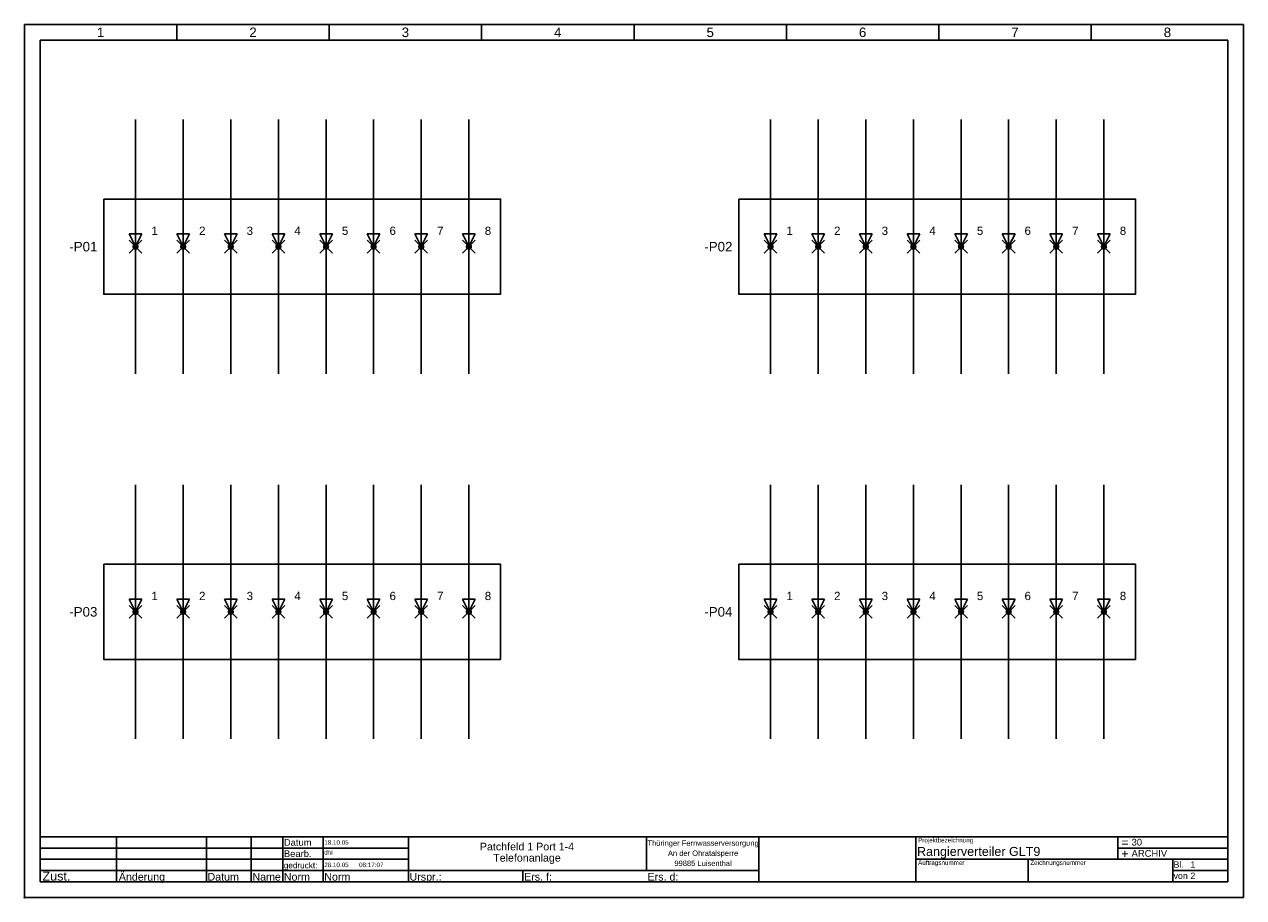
# Model space of a CAD drawing. Extents: x 0 to 384, y 0 to 275.
import ezdxf
from ezdxf.enums import TextEntityAlignment as Align

# ---------------------------------------------------------------- set-up
doc = ezdxf.new("R2010")
doc.units = 0
doc.header["$LTSCALE"] = 25
doc.layers.get('0').update_dxf_attribs({"linetype": 'CONTINUOUS'})
for name, color, linetype in [('ECS_LEV_LINE', 7, 'CONTINUOUS'), ('ECS_LEV_PG_FRAME', 7, 'CONTINUOUS'), ('ECS_LEV_PG_LADDER', 7, 'CONTINUOUS'), ('ECS_LEV_PH_DATA', 7, 'CONTINUOUS'), ('ECS_LEV_PH_EED', 7, 'CONTINUOUS'), ('ECS_LEV_SYM', 7, 'CONTINUOUS'), ('ECS_LEV_SYM_CPOINT', 7, 'CONTINUOUS'), ('ECS_LEV_SYM_DEVID', 7, 'CONTINUOUS'), ('ECS_LEV_SYM_GEO_SCM', 7, 'CONTINUOUS'), ('ECS_LEV_SYM_M_CP', 3, 'CONTINUOUS'), ('ECS_LEV_SYM_M_PN', 1, 'CONTINUOUS'), ('ECS_LEV_SYM_M_RP', 1, 'CONTINUOUS')]:
    doc.layers.add(name, color=color, linetype=linetype)
doc.styles.add('Arial', font='ARIAL.TTF', dxfattribs={"oblique": 0.017453})
doc.styles.add('ROMANS', font='ROMANS.SHX', dxfattribs={"oblique": 0.017453, "height": 1})
doc.styles.get("Standard").update_dxf_attribs({"font": 'romans.shx'})

# ---------------------------------------------------------------- blocks, each defined once
blk = doc.blocks.new('__TEXT_')
blk = doc.blocks.new('__PHTEXT_')
blk = doc.blocks.new('BOX')
at = {"layer": 'ECS_LEV_SYM_GEO_SCM', "color": 0, "linetype": 'ByBlock'}
blk.add_lwpolyline([(0, 0), (1, 0), (1, -1), (0, -1)], close=True, dxfattribs=at)
blk = doc.blocks.new('SIEC_CP')
at = {"layer": 'ECS_LEV_SYM_GEO_SCM', "color": 0, "linetype": 'Continuous', "const_width": 1}
blk.add_lwpolyline([(-0.5, 0, 1), (0.5, 0, 1)], format="xyb", close=True, dxfattribs=at)
at = {"layer": 'ECS_LEV_SYM_M_CP', "color": 3, "linetype": 'Continuous'}
for p, q in [((-2, 2), (2, -2)), ((-2, -2), (2, 2))]:
    blk.add_line(p, q, dxfattribs=at)
at = {"layer": 'ECS_LEV_SYM_M_RP', "linetype": 'Continuous'}
for p, q in [((-2, 4), (2, 4)), ((0, 0), (-2, 4)), ((0, 0), (2, 4))]:
    blk.add_line(p, q, dxfattribs=at)
at = {"layer": 'ECS_LEV_SYM_CPOINT', "linetype": 'Continuous', "style": 'ROMANS'}
blk.add_attdef('ECS_T_CPOINT_001', text='', height=2.6, dxfattribs=at).set_placement((0, 0), align=Align.MIDDLE_CENTER)
at = {"layer": 'ECS_LEV_SYM_DEVID', "linetype": 'Continuous'}
for tag in ['ECS_T_DEVID_3', 'ECS_T_DEVID_2', 'ECS_T_DEVID_1']:
    blk.add_attdef(tag, (0, 0), '', height=1, dxfattribs=at)
at = {"layer": 'ECS_LEV_SYM_M_PN', "linetype": 'Continuous'}
blk.add_attdef('ECS_T_PARTNO', (0, 0), '', height=1, dxfattribs=at)

msp = doc.modelspace()

# ---------------------------------------------------------------- linework, layer by layer
msp.add_point((0.02434, 0.02432))
at = {"layer": 'ECS_LEV_LINE', "color": 7, "linetype": 'Continuous'}
for p, q in [((35, 205), (35, 245)), ((50, 205), (50, 245)), ((65, 205), (65, 245)), ((80, 205), (80, 245)), ((95, 205), (95, 245)), ((110, 205), (110, 245)), ((125, 205), (125, 245)), ((140, 205), (140, 245)), ((235, 205), (235, 245)), ((250, 205), (250, 245)), ((265, 205), (265, 245)), ((280, 205), (280, 245)), ((295, 205), (295, 245)), ((310, 205), (310, 245)), ((325, 205), (325, 245)), ((340, 205), (340, 245)), ((35, 165), (35, 205)), ((50, 165), (50, 205)), ((65, 165), (65, 205)), ((80, 165), (80, 205)), ((95, 165), (95, 205)), ((110, 165), (110, 205)), ((125, 165), (125, 205)), ((140, 165), (140, 205)), ((235, 165), (235, 205)), ((250, 165), (250, 205)), ((265, 165), (265, 205)), ((280, 165), (280, 205)), ((295, 165), (295, 205)), ((310, 165), (310, 205)), ((325, 165), (325, 205)), ((340, 165), (340, 205)), ((35, 90), (35, 130)), ((50, 90), (50, 130)), ((65, 90), (65, 130)), ((80, 90), (80, 130)), ((95, 90), (95, 130)), ((110, 90), (110, 130)), ((125, 90), (125, 130)), ((140, 90), (140, 130)), ((235, 90), (235, 130)), ((250, 90), (250, 130)), ((265, 90), (265, 130)), ((280, 90), (280, 130)), ((295, 90), (295, 130)), ((310, 90), (310, 130)), ((325, 90), (325, 130)), ((340, 90), (340, 130)), ((35, 50), (35, 90)), ((50, 50), (50, 90)), ((65, 50), (65, 90)), ((80, 50), (80, 90)), ((95, 50), (95, 90)), ((110, 50), (110, 90)), ((125, 50), (125, 90)), ((140, 50), (140, 90)), ((235, 50), (235, 90)), ((250, 50), (250, 90)), ((265, 50), (265, 90)), ((280, 50), (280, 90)), ((295, 50), (295, 90)), ((310, 50), (310, 90)), ((325, 50), (325, 90)), ((340, 50), (340, 90))]:
    msp.add_line(p, q, dxfattribs=at)
at = {"layer": 'ECS_LEV_PG_FRAME', "color": 7, "linetype": 'Continuous'}
for p, q in [((384, 275), (0, 275)), ((0, 275), (0, 0)), ((384, 0), (384, 275)), ((0, 0), (384, 0))]:
    msp.add_line(p, q, dxfattribs=at)
at = {"layer": 'ECS_LEV_PG_LADDER', "color": 7}
for p, q in [((48, 270), (48, 275)), ((96, 270), (96, 275)), ((144, 270), (144, 275)), ((192, 270), (192, 275)), ((240, 270), (240, 275)), ((288, 270), (288, 275)), ((336, 270), (336, 275))]:
    msp.add_line(p, q, dxfattribs=at)
at = {"layer": 'ECS_LEV_PH_DATA', "color": 7}
for p, q in [((5, 5), (5, 270)), ((5, 270), (379, 270)), ((379, 5), (379, 270)), ((5, 19.142), (29.0414, 19.142)), ((5, 15.6065), (29.0414, 15.6065)), ((29.0414, 5), (29.0414, 19.142)), ((29.0414, 19.142), (344.408, 19.142)), ((29.0414, 13.4852), (29.0414, 16.3136)), ((29.0414, 12.071), (29.0414, 15.6065)), ((29.0414, 15.6065), (120.9644, 15.6065)), ((57.3254, 8.5355), (57.3254, 19.142)), ((71.4674, 8.5355), (71.4674, 19.142)), ((81.3668, 8.5355), (81.3668, 19.142)), ((94.0946, 8.5355), (94.0946, 19.142)), ((120.9644, 8.5355), (120.9644, 19.142)), ((120.9644, 12.071), (120.9644, 15.6065)), ((195.917, 8.5355), (195.917, 19.142)), ((231.272, 8.5355), (231.272, 19.142)), ((280.769, 12.071), (280.769, 19.142)), ((344.408, 12.071), (344.408, 19.142)), ((344.408, 19.142), (379, 19.142)), ((344.408, 15.6065), (379, 15.6065)), ((5, 10.6568), (5, 13.4852)), ((5, 8.5355), (5, 12.071)), ((5, 12.071), (29.0414, 12.071)), ((29.0414, 12.071), (120.9644, 12.071)), ((280.769, 12.071), (316.124, 12.071)), ((280.769, 5), (280.769, 12.071)), ((316.124, 5), (316.124, 12.071)), ((316.124, 12.071), (379, 12.071)), ((361.704, 5), (361.704, 12.071)), ((5, 8.5355), (29.0414, 8.5355)), ((29.0414, 8.5355), (57.3254, 8.5355)), ((57.3254, 5), (57.3254, 8.5355)), ((57.3254, 8.5355), (71.4674, 8.5355)), ((71.4674, 5), (71.4674, 8.5355)), ((71.4674, 8.5355), (81.3668, 8.5355)), ((81.3668, 5), (81.3668, 8.5355)), ((81.3668, 8.5355), (94.0946, 8.5355)), ((94.0946, 5), (94.0946, 8.5355)), ((94.0946, 8.5355), (120.9644, 8.5355)), ((120.9644, 5), (120.9644, 8.5355)), ((120.9644, 8.5355), (157.0265, 8.5355)), ((157.0265, 5), (157.0265, 8.5355)), ((157.0265, 8.5355), (231.272, 8.5355)), ((231.272, 5), (231.272, 8.5355)), ((361.704, 8.5355), (379, 8.5355)), ((5, 5), (29.0414, 5)), ((5, 5), (379, 5)), ((57.3254, 5), (71.4674, 5)), ((81.3668, 5), (94.0946, 5)), ((120.9644, 5), (157.0265, 5)), ((231.272, 5), (280.769, 5))]:
    msp.add_line(p, q, dxfattribs=at)
at = {"layer": 'ECS_LEV_PH_EED', "linetype": 'Continuous'}
msp.add_point((0, 0), dxfattribs=at)
at = {"layer": 'ECS_LEV_SYM_M_CP', "linetype": 'Continuous'}
for p, q in [((33, 203), (37, 207)), ((33, 207), (37, 203)), ((48, 203), (52, 207)), ((48, 207), (52, 203)), ((63, 203), (67, 207)), ((63, 207), (67, 203)), ((78, 203), (82, 207)), ((78, 207), (82, 203)), ((93, 203), (97, 207)), ((93, 207), (97, 203)), ((108, 203), (112, 207)), ((108, 207), (112, 203)), ((123, 203), (127, 207)), ((123, 207), (127, 203)), ((138, 203), (142, 207)), ((138, 207), (142, 203)), ((233, 203), (237, 207)), ((233, 207), (237, 203)), ((248, 203), (252, 207)), ((248, 207), (252, 203)), ((263, 203), (267, 207)), ((263, 207), (267, 203)), ((278, 203), (282, 207)), ((278, 207), (282, 203)), ((293, 203), (297, 207)), ((293, 207), (297, 203)), ((308, 203), (312, 207)), ((308, 207), (312, 203)), ((323, 203), (327, 207)), ((323, 207), (327, 203)), ((338, 203), (342, 207)), ((338, 207), (342, 203)), ((33, 88), (37, 92)), ((33, 92), (37, 88)), ((48, 88), (52, 92)), ((48, 92), (52, 88)), ((63, 88), (67, 92)), ((63, 92), (67, 88)), ((78, 88), (82, 92)), ((78, 92), (82, 88)), ((93, 88), (97, 92)), ((93, 92), (97, 88)), ((108, 88), (112, 92)), ((108, 92), (112, 88)), ((123, 88), (127, 92)), ((123, 92), (127, 88)), ((138, 88), (142, 92)), ((138, 92), (142, 88)), ((233, 88), (237, 92)), ((233, 92), (237, 88)), ((248, 88), (252, 92)), ((248, 92), (252, 88)), ((263, 88), (267, 92)), ((263, 92), (267, 88)), ((278, 88), (282, 92)), ((278, 92), (282, 88)), ((293, 88), (297, 92)), ((293, 92), (297, 88)), ((308, 88), (312, 92)), ((308, 92), (312, 88)), ((323, 88), (327, 92)), ((323, 92), (327, 88)), ((338, 88), (342, 92)), ((338, 92), (342, 88))]:
    msp.add_line(p, q, dxfattribs=at)

# ---------------------------------------------------------------- block references
at = {"layer": 'ECS_LEV_PG_LADDER', "color": 7, "linetype": 'Continuous'}
ref = msp.add_blockref('__TEXT_', (0, 0), dxfattribs=at)
ref.add_attrib('?', '1', dxfattribs={"color": 7, "height": 3, "style": 'Arial'}).set_placement((24, 272.5), align=Align.MIDDLE_CENTER)
ref = msp.add_blockref('__TEXT_', (0, 0), dxfattribs=at)
ref.add_attrib('?', '2', dxfattribs={"color": 7, "height": 3, "style": 'Arial'}).set_placement((72, 272.5), align=Align.MIDDLE_CENTER)
ref = msp.add_blockref('__TEXT_', (0, 0), dxfattribs=at)
ref.add_attrib('?', '3', dxfattribs={"color": 7, "height": 3, "style": 'Arial'}).set_placement((120, 272.5), align=Align.MIDDLE_CENTER)
ref = msp.add_blockref('__TEXT_', (0, 0), dxfattribs=at)
ref.add_attrib('?', '4', dxfattribs={"color": 7, "height": 3, "style": 'Arial'}).set_placement((168, 272.5), align=Align.MIDDLE_CENTER)
ref = msp.add_blockref('__TEXT_', (0, 0), dxfattribs=at)
ref.add_attrib('?', '5', dxfattribs={"color": 7, "height": 3, "style": 'Arial'}).set_placement((216, 272.5), align=Align.MIDDLE_CENTER)
ref = msp.add_blockref('__TEXT_', (0, 0), dxfattribs=at)
ref.add_attrib('?', '6', dxfattribs={"color": 7, "height": 3, "style": 'Arial'}).set_placement((264, 272.5), align=Align.MIDDLE_CENTER)
ref = msp.add_blockref('__TEXT_', (0, 0), dxfattribs=at)
ref.add_attrib('?', '7', dxfattribs={"color": 7, "height": 3, "style": 'Arial'}).set_placement((312, 272.5), align=Align.MIDDLE_CENTER)
ref = msp.add_blockref('__TEXT_', (0, 0), dxfattribs=at)
ref.add_attrib('?', '8', dxfattribs={"color": 7, "height": 3, "style": 'Arial'}).set_placement((360, 272.5), align=Align.MIDDLE_CENTER)
at = {"layer": 'ECS_LEV_PH_DATA', "color": 7, "linetype": 'Continuous'}
ref = msp.add_blockref('__TEXT_', (0, 0), dxfattribs=dict(at, xscale=1.4142, yscale=1.4142, zscale=1.4142))
ref.add_attrib('ECS_T_TEXT_0.0', 'Datum', (81.72035, 16.3136), dxfattribs={"color": 7, "height": 2.1213, "style": 'Arial'})
ref = msp.add_blockref('__PHTEXT_', (0, 0), dxfattribs=at)
ref.add_attrib('?pgdescr02_0.0', '18.10.05', (94.4481, 16.6671), dxfattribs={"color": 7, "height": 1.4142, "style": 'Arial'})
ref = msp.add_blockref('__PHTEXT_', (0, 0), dxfattribs=at)
ref.add_attrib('?pgdescr01_0.0', 'Patchfeld 1 Port 1-4', dxfattribs={"color": 7, "linetype": 'Continuous', "height": 2.40414, "style": 'Arial'}).set_placement((158.2936, 16.0818), align=Align.MIDDLE_CENTER)
ref = msp.add_blockref('__PHTEXT_', (0, 0), dxfattribs=at)
ref.add_attrib('?addr01_0.0', 'Thüringer Fernwasserversorgung', dxfattribs={"color": 7, "height": 1.69704, "style": 'Arial'}).set_placement((213.7561, 17.1692), align=Align.MIDDLE_CENTER)
ref = msp.add_blockref('__PHTEXT_', (0, 0), dxfattribs=at)
ref.add_attrib('?title01_0.0', 'Rangierverteiler GLT9', (281.1225, 13.1316), dxfattribs={"color": 7, "height": 2.8284, "style": 'Arial'})
ref = msp.add_blockref('__TEXT_', (0, 0), dxfattribs=dict(at, xscale=1.4142, yscale=1.4142, zscale=1.4142))
ref.add_attrib('ECS_T_TEXT_0.0', 'Projektbezeichnung', (281.4761, 17.37425), dxfattribs={"color": 7, "height": 1.4142, "style": 'Arial'})
ref = msp.add_blockref('__TEXT_', (0, 0), dxfattribs=dict(at, xscale=1.4142, yscale=1.4142, zscale=1.4142))
ref.add_attrib('ECS_T_TEXT_0.0', '=', (345.46865, 15.96005), dxfattribs={"color": 7, "height": 2.8284, "style": 'Arial'})
ref = msp.add_blockref('__PHTEXT_', (0, 0), dxfattribs=at)
ref.add_attrib('?install_0.0', '30', (348.7223, 16.3917), dxfattribs={"color": 7, "linetype": 'Continuous', "height": 2.1213, "style": 'Arial'})
ref = msp.add_blockref('__TEXT_', (0, 0), dxfattribs=dict(at, xscale=1.4142, yscale=1.4142, zscale=1.4142))
ref.add_attrib('ECS_T_TEXT_0.0', 'Bearb.', (81.72035, 12.7781), dxfattribs={"color": 7, "height": 2.1213, "style": 'Arial'})
ref = msp.add_blockref('__PHTEXT_', (0, 0), dxfattribs=at)
ref.add_attrib('?pgdescr04_0.0', 'dhi', (94.4481, 13.4852), dxfattribs={"color": 7, "height": 1.4142, "style": 'Arial'})
ref = msp.add_blockref('__PHTEXT_', (0, 0), dxfattribs=at)
ref.add_attrib('?pgdescr18_0.0', 'Telefonanlage', dxfattribs={"color": 7, "height": 2.40414, "style": 'Arial'}).set_placement((158.2936, 12.5463), align=Align.MIDDLE_CENTER)
ref = msp.add_blockref('__PHTEXT_', (0, 0), dxfattribs=at)
ref.add_attrib('?addr02_0.0', 'An der Ohratalsperre', dxfattribs={"color": 7, "height": 1.69704, "style": 'Arial'}).set_placement((213.7561, 13.9872), align=Align.MIDDLE_CENTER)
ref = msp.add_blockref('__PHTEXT_', (0, 0), dxfattribs=at)
ref.add_attrib('?addr03_0.0', '99885 Luisenthal', dxfattribs={"color": 7, "height": 1.69704, "style": 'Arial'}).set_placement((213.7561, 10.8053), align=Align.MIDDLE_CENTER)
ref = msp.add_blockref('__TEXT_', (0, 0), dxfattribs=dict(at, xscale=1.4142, yscale=1.4142, zscale=1.4142))
ref.add_attrib('ECS_T_TEXT_0.0', 'Auftragsnummer', (281.4761, 10.30325), dxfattribs={"color": 7, "height": 1.4142, "style": 'Arial'})
ref = msp.add_blockref('__TEXT_', (0, 0), dxfattribs=dict(at, xscale=1.4142, yscale=1.4142, zscale=1.4142))
ref.add_attrib('ECS_T_TEXT_0.0', 'Zeichnungsnummer', (316.8311, 10.30325), dxfattribs={"color": 7, "height": 1.4142, "style": 'Arial'})
ref = msp.add_blockref('__TEXT_', (0, 0), dxfattribs=dict(at, xscale=1.4142, yscale=1.4142, zscale=1.4142))
ref.add_attrib('ECS_T_TEXT_0.0', '+', (345.46865, 12.42455), dxfattribs={"color": 7, "height": 2.8284, "style": 'Arial'})
ref = msp.add_blockref('__PHTEXT_', (0, 0), dxfattribs=at)
ref.add_attrib('?location_0.0', 'ARCHIV', (348.7223, 12.8562), dxfattribs={"color": 7, "height": 2.1213, "style": 'Arial'})
ref = msp.add_blockref('__TEXT_', (0, 0), dxfattribs=at)
ref.add_attrib('ECS_T_TEXT_0.0', 'Bl.', (361.9249, 9.39894), dxfattribs={"color": 7, "height": 2, "style": 'Arial'})
ref = msp.add_blockref('__TEXT_', (0, 0), dxfattribs=dict(at, xscale=1.4142, yscale=1.4142, zscale=1.4142))
ref.add_attrib('ECS_T_TEXT_0.0', 'Zust.', (5.7071, 5.35355), dxfattribs={"color": 7, "height": 2.8284, "style": 'Arial'})
ref = msp.add_blockref('__TEXT_', (0, 0), dxfattribs=dict(at, xscale=1.4142, yscale=1.4142, zscale=1.4142))
ref.add_attrib('ECS_T_TEXT_0.0', 'Änderung', (29.7485, 5.35355), dxfattribs={"color": 7, "height": 2.40414, "style": 'Arial'})
ref = msp.add_blockref('__TEXT_', (0, 0), dxfattribs=dict(at, xscale=1.4142, yscale=1.4142, zscale=1.4142))
ref.add_attrib('ECS_T_TEXT_0.0', 'Datum', (57.67895, 5.35355), dxfattribs={"color": 7, "height": 2.40414, "style": 'Arial'})
ref = msp.add_blockref('__TEXT_', (0, 0), dxfattribs=dict(at, xscale=1.4142, yscale=1.4142, zscale=1.4142))
ref.add_attrib('ECS_T_TEXT_0.0', 'Name', (71.82095, 5.35355), dxfattribs={"color": 7, "height": 2.40414, "style": 'Arial'})
ref = msp.add_blockref('__TEXT_', (0, 0), dxfattribs=dict(at, xscale=1.4142, yscale=1.4142, zscale=1.4142))
ref.add_attrib('ECS_T_TEXT_0.0', 'gedruckt:', (81.72035, 9.2426), dxfattribs={"color": 7, "height": 1.83846, "style": 'Arial'})
ref = msp.add_blockref('__TEXT_', (0, 0), dxfattribs=dict(at, xscale=1.4142, yscale=1.4142, zscale=1.4142))
ref.add_attrib('ECS_T_TEXT_0.0', 'Norm', (81.72035, 5.35355), dxfattribs={"color": 7, "height": 2.40414, "style": 'Arial'})
ref = msp.add_blockref('__PHTEXT_', (0, 0), dxfattribs=at)
ref.add_attrib('?plotdate_0.0', '28.10.05', (94.4481, 9.5961), dxfattribs={"color": 7, "linetype": 'Continuous', "height": 1.4142, "style": 'Arial'})
ref = msp.add_blockref('__TEXT_', (0, 0), dxfattribs=dict(at, xscale=1.4142, yscale=1.4142, zscale=1.4142))
ref.add_attrib('ECS_T_TEXT_0.0', 'Norm', (94.44815, 5.35355), dxfattribs={"color": 7, "height": 2.40414, "style": 'Arial'})
ref = msp.add_blockref('__PHTEXT_', (0, 0), dxfattribs=at)
ref.add_attrib('?plottime_0.0', '08:17:07', (105.4082, 9.5961), dxfattribs={"color": 7, "linetype": 'Continuous', "height": 1.4142, "style": 'Arial'})
ref = msp.add_blockref('__TEXT_', (0, 0), dxfattribs=dict(at, xscale=1.4142, yscale=1.4142, zscale=1.4142))
ref.add_attrib('ECS_T_TEXT_0.0', 'Urspr.:', (121.31795, 5.35355), dxfattribs={"color": 7, "height": 2.40414, "style": 'Arial'})
ref = msp.add_blockref('__TEXT_', (0, 0), dxfattribs=dict(at, xscale=1.4142, yscale=1.4142, zscale=1.4142))
ref.add_attrib('ECS_T_TEXT_0.0', 'Ers. f:', (157.38005, 5.35355), dxfattribs={"color": 7, "height": 2.40414, "style": 'Arial'})
ref = msp.add_blockref('__TEXT_', (0, 0), dxfattribs=dict(at, xscale=1.4142, yscale=1.4142, zscale=1.4142))
ref.add_attrib('ECS_T_TEXT_0.0', 'Ers. d:', (196.27055, 5.35355), dxfattribs={"color": 7, "height": 2.40414, "style": 'Arial'})
ref = msp.add_blockref('__PHTEXT_', (0, 0), dxfattribs=at)
ref.add_attrib('?inpgno_0.0', '2', (367.2281, 5.8633), dxfattribs={"color": 7, "linetype": 'Continuous', "height": 2, "style": 'Arial'})
ref = msp.add_blockref('__PHTEXT_', (0, 0), dxfattribs=at)
ref.add_attrib('?page_0.0', '1', (367.2281, 9.3988), dxfattribs={"color": 7, "height": 2, "style": 'Arial'})
ref = msp.add_blockref('__TEXT_', (0, 0), dxfattribs=at)
ref.add_attrib('ECS_T_TEXT_0.0', 'von', (361.9249, 5.8634), dxfattribs={"color": 7, "height": 2, "style": 'Arial'})
at = {"layer": 'ECS_LEV_SYM', "color": 7, "linetype": 'Continuous'}
ref = msp.add_blockref('BOX', (25, 220), dxfattribs=dict(at, xscale=125, yscale=30))
ref.add_attrib('ECS_T_DEVID_1', '-P01', dxfattribs={"layer": 'ECS_LEV_SYM_DEVID', "linetype": 'Continuous', "height": 3, "style": 'Arial'}).set_placement((23, 205), align=Align.MIDDLE_RIGHT)
ref.add_attrib('ECS_T_CPOINT_001', '1', dxfattribs={"layer": 'ECS_LEV_SYM_CPOINT', "color": 7, "linetype": 'Continuous', "height": 2.6, "style": 'Arial'}).set_placement((40, 210), align=Align.MIDDLE_LEFT)
ref.add_attrib('ECS_T_CPOINT_002', '2', dxfattribs={"layer": 'ECS_LEV_SYM_CPOINT', "color": 7, "linetype": 'Continuous', "height": 2.6, "style": 'Arial'}).set_placement((55, 210), align=Align.MIDDLE_LEFT)
ref.add_attrib('ECS_T_CPOINT_003', '3', dxfattribs={"layer": 'ECS_LEV_SYM_CPOINT', "color": 7, "linetype": 'Continuous', "height": 2.6, "style": 'Arial'}).set_placement((70, 210), align=Align.MIDDLE_LEFT)
ref.add_attrib('ECS_T_CPOINT_004', '4', dxfattribs={"layer": 'ECS_LEV_SYM_CPOINT', "color": 7, "linetype": 'Continuous', "height": 2.6, "style": 'Arial'}).set_placement((85, 210), align=Align.MIDDLE_LEFT)
ref.add_attrib('ECS_T_CPOINT_005', '5', dxfattribs={"layer": 'ECS_LEV_SYM_CPOINT', "color": 7, "linetype": 'Continuous', "height": 2.6, "style": 'Arial'}).set_placement((100, 210), align=Align.MIDDLE_LEFT)
ref.add_attrib('ECS_T_CPOINT_006', '6', dxfattribs={"layer": 'ECS_LEV_SYM_CPOINT', "color": 7, "linetype": 'Continuous', "height": 2.6, "style": 'Arial'}).set_placement((115, 210), align=Align.MIDDLE_LEFT)
ref.add_attrib('ECS_T_CPOINT_007', '7', dxfattribs={"layer": 'ECS_LEV_SYM_CPOINT', "color": 7, "linetype": 'Continuous', "height": 2.6, "style": 'Arial'}).set_placement((130, 210), align=Align.MIDDLE_LEFT)
ref.add_attrib('ECS_T_CPOINT_008', '8', dxfattribs={"layer": 'ECS_LEV_SYM_CPOINT', "color": 7, "linetype": 'Continuous', "height": 2.6, "style": 'Arial'}).set_placement((145, 210), align=Align.MIDDLE_LEFT)
ref = msp.add_blockref('BOX', (225, 220), dxfattribs=dict(at, xscale=125, yscale=30))
ref.add_attrib('ECS_T_DEVID_1', '-P02', dxfattribs={"layer": 'ECS_LEV_SYM_DEVID', "linetype": 'Continuous', "height": 3, "style": 'Arial'}).set_placement((223, 205), align=Align.MIDDLE_RIGHT)
ref.add_attrib('ECS_T_CPOINT_001', '1', dxfattribs={"layer": 'ECS_LEV_SYM_CPOINT', "color": 7, "linetype": 'Continuous', "height": 2.6, "style": 'Arial'}).set_placement((240, 210), align=Align.MIDDLE_LEFT)
ref.add_attrib('ECS_T_CPOINT_002', '2', dxfattribs={"layer": 'ECS_LEV_SYM_CPOINT', "color": 7, "linetype": 'Continuous', "height": 2.6, "style": 'Arial'}).set_placement((255, 210), align=Align.MIDDLE_LEFT)
ref.add_attrib('ECS_T_CPOINT_003', '3', dxfattribs={"layer": 'ECS_LEV_SYM_CPOINT', "color": 7, "linetype": 'Continuous', "height": 2.6, "style": 'Arial'}).set_placement((270, 210), align=Align.MIDDLE_LEFT)
ref.add_attrib('ECS_T_CPOINT_004', '4', dxfattribs={"layer": 'ECS_LEV_SYM_CPOINT', "color": 7, "linetype": 'Continuous', "height": 2.6, "style": 'Arial'}).set_placement((285, 210), align=Align.MIDDLE_LEFT)
ref.add_attrib('ECS_T_CPOINT_005', '5', dxfattribs={"layer": 'ECS_LEV_SYM_CPOINT', "color": 7, "linetype": 'Continuous', "height": 2.6, "style": 'Arial'}).set_placement((300, 210), align=Align.MIDDLE_LEFT)
ref.add_attrib('ECS_T_CPOINT_006', '6', dxfattribs={"layer": 'ECS_LEV_SYM_CPOINT', "color": 7, "linetype": 'Continuous', "height": 2.6, "style": 'Arial'}).set_placement((315, 210), align=Align.MIDDLE_LEFT)
ref.add_attrib('ECS_T_CPOINT_007', '7', dxfattribs={"layer": 'ECS_LEV_SYM_CPOINT', "color": 7, "linetype": 'Continuous', "height": 2.6, "style": 'Arial'}).set_placement((330, 210), align=Align.MIDDLE_LEFT)
ref.add_attrib('ECS_T_CPOINT_008', '8', dxfattribs={"layer": 'ECS_LEV_SYM_CPOINT', "color": 7, "linetype": 'Continuous', "height": 2.6, "style": 'Arial'}).set_placement((345, 210), align=Align.MIDDLE_LEFT)
at = {"layer": 'ECS_LEV_SYM', "linetype": 'Continuous'}
for p in [(35, 205), (50, 205), (65, 205), (80, 205), (95, 205), (110, 205), (125, 205), (140, 205), (235, 205), (250, 205), (265, 205), (280, 205), (295, 205), (310, 205), (325, 205), (340, 205), (35, 90), (50, 90), (65, 90), (80, 90), (95, 90), (110, 90), (125, 90), (140, 90), (235, 90), (250, 90), (265, 90), (280, 90), (295, 90), (310, 90), (325, 90), (340, 90)]:
    msp.add_blockref('SIEC_CP', p, dxfattribs=at)
at = {"layer": 'ECS_LEV_SYM', "color": 7, "linetype": 'Continuous'}
ref = msp.add_blockref('BOX', (25, 105), dxfattribs=dict(at, xscale=125, yscale=30))
ref.add_attrib('ECS_T_DEVID_1', '-P03', dxfattribs={"layer": 'ECS_LEV_SYM_DEVID', "linetype": 'Continuous', "height": 3, "style": 'Arial'}).set_placement((23, 90), align=Align.MIDDLE_RIGHT)
ref.add_attrib('ECS_T_CPOINT_001', '1', dxfattribs={"layer": 'ECS_LEV_SYM_CPOINT', "color": 7, "linetype": 'Continuous', "height": 2.6, "style": 'Arial'}).set_placement((40, 95), align=Align.MIDDLE_LEFT)
ref.add_attrib('ECS_T_CPOINT_002', '2', dxfattribs={"layer": 'ECS_LEV_SYM_CPOINT', "color": 7, "linetype": 'Continuous', "height": 2.6, "style": 'Arial'}).set_placement((55, 95), align=Align.MIDDLE_LEFT)
ref.add_attrib('ECS_T_CPOINT_003', '3', dxfattribs={"layer": 'ECS_LEV_SYM_CPOINT', "color": 7, "linetype": 'Continuous', "height": 2.6, "style": 'Arial'}).set_placement((70, 95), align=Align.MIDDLE_LEFT)
ref.add_attrib('ECS_T_CPOINT_004', '4', dxfattribs={"layer": 'ECS_LEV_SYM_CPOINT', "color": 7, "linetype": 'Continuous', "height": 2.6, "style": 'Arial'}).set_placement((85, 95), align=Align.MIDDLE_LEFT)
ref.add_attrib('ECS_T_CPOINT_005', '5', dxfattribs={"layer": 'ECS_LEV_SYM_CPOINT', "color": 7, "linetype": 'Continuous', "height": 2.6, "style": 'Arial'}).set_placement((100, 95), align=Align.MIDDLE_LEFT)
ref.add_attrib('ECS_T_CPOINT_006', '6', dxfattribs={"layer": 'ECS_LEV_SYM_CPOINT', "color": 7, "linetype": 'Continuous', "height": 2.6, "style": 'Arial'}).set_placement((115, 95), align=Align.MIDDLE_LEFT)
ref.add_attrib('ECS_T_CPOINT_007', '7', dxfattribs={"layer": 'ECS_LEV_SYM_CPOINT', "color": 7, "linetype": 'Continuous', "height": 2.6, "style": 'Arial'}).set_placement((130, 95), align=Align.MIDDLE_LEFT)
ref.add_attrib('ECS_T_CPOINT_008', '8', dxfattribs={"layer": 'ECS_LEV_SYM_CPOINT', "color": 7, "linetype": 'Continuous', "height": 2.6, "style": 'Arial'}).set_placement((145, 95), align=Align.MIDDLE_LEFT)
ref = msp.add_blockref('BOX', (225, 105), dxfattribs=dict(at, xscale=125, yscale=30))
ref.add_attrib('ECS_T_DEVID_1', '-P04', dxfattribs={"layer": 'ECS_LEV_SYM_DEVID', "linetype": 'Continuous', "height": 3, "style": 'Arial'}).set_placement((223, 90), align=Align.MIDDLE_RIGHT)
ref.add_attrib('ECS_T_CPOINT_001', '1', dxfattribs={"layer": 'ECS_LEV_SYM_CPOINT', "color": 7, "linetype": 'Continuous', "height": 2.6, "style": 'Arial'}).set_placement((240, 95), align=Align.MIDDLE_LEFT)
ref.add_attrib('ECS_T_CPOINT_002', '2', dxfattribs={"layer": 'ECS_LEV_SYM_CPOINT', "color": 7, "linetype": 'Continuous', "height": 2.6, "style": 'Arial'}).set_placement((255, 95), align=Align.MIDDLE_LEFT)
ref.add_attrib('ECS_T_CPOINT_003', '3', dxfattribs={"layer": 'ECS_LEV_SYM_CPOINT', "color": 7, "linetype": 'Continuous', "height": 2.6, "style": 'Arial'}).set_placement((270, 95), align=Align.MIDDLE_LEFT)
ref.add_attrib('ECS_T_CPOINT_004', '4', dxfattribs={"layer": 'ECS_LEV_SYM_CPOINT', "color": 7, "linetype": 'Continuous', "height": 2.6, "style": 'Arial'}).set_placement((285, 95), align=Align.MIDDLE_LEFT)
ref.add_attrib('ECS_T_CPOINT_005', '5', dxfattribs={"layer": 'ECS_LEV_SYM_CPOINT', "color": 7, "linetype": 'Continuous', "height": 2.6, "style": 'Arial'}).set_placement((300, 95), align=Align.MIDDLE_LEFT)
ref.add_attrib('ECS_T_CPOINT_006', '6', dxfattribs={"layer": 'ECS_LEV_SYM_CPOINT', "color": 7, "linetype": 'Continuous', "height": 2.6, "style": 'Arial'}).set_placement((315, 95), align=Align.MIDDLE_LEFT)
ref.add_attrib('ECS_T_CPOINT_007', '7', dxfattribs={"layer": 'ECS_LEV_SYM_CPOINT', "color": 7, "linetype": 'Continuous', "height": 2.6, "style": 'Arial'}).set_placement((330, 95), align=Align.MIDDLE_LEFT)
ref.add_attrib('ECS_T_CPOINT_008', '8', dxfattribs={"layer": 'ECS_LEV_SYM_CPOINT', "color": 7, "linetype": 'Continuous', "height": 2.6, "style": 'Arial'}).set_placement((345, 95), align=Align.MIDDLE_LEFT)

doc.saveas('drawing.dxf')
